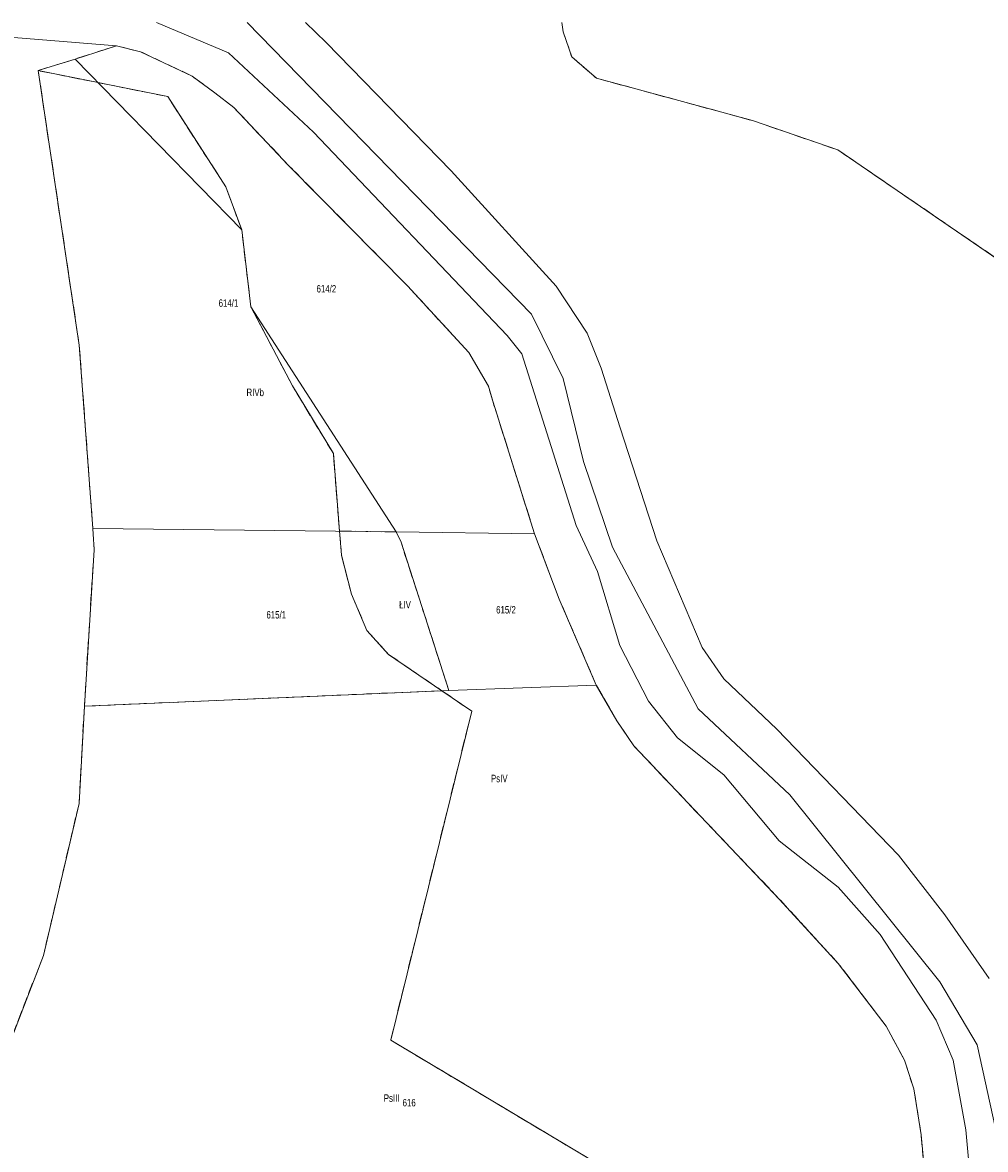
# Model space of a CAD drawing. Header units: metres. Extents: x 7498273 to 7499989, y 5499795 to 5500810.
# Tile 11 of 40: x 7498394 to 7498589, y 5500582 to 5500810. Entities that reach past the tile are written whole.
import ezdxf

# ---------------------------------------------------------------- set-up
doc = ezdxf.new("R2010")
doc.units = ezdxf.units.M
doc.header["$MEASUREMENT"] = 0
doc.linetypes.add('2.25_0.75', pattern=[3, 2.25, -0.75])
for name, color, linetype, lineweight in [('209-oznaczenie konturu klasyfikacyjnego', 7, 'Continuous', 0), ('211-numer działki ewidencyjnej', 7, 'Continuous', 0), ('217-kontur klasyfikacyjny', 7, 'Continuous', 0), ('218-kontur użytku gruntowego', 7, 'Continuous', 0), ('219-działka ewidencyjna', 7, 'Continuous', 0)]:
    doc.layers.add(name, color=color, linetype=linetype, lineweight=lineweight)
doc.styles.get("Standard").update_dxf_attribs({"font": 'Working1250.shx', "width": 0.75})

msp = doc.modelspace()

# ---------------------------------------------------------------- linework, layer by layer
at = {"layer": '217-kontur klasyfikacyjny', "color": 3, "linetype": '2.25_0.75', "lineweight": 13, "flags": 128}
for points in [[(7498503.207, 5500809.555), (7498503.46, 5500807.68)], [(7498503.46, 5500807.68), (7498505.18, 5500802.61)], [(7498413.31, 5500804.86), (7498404.92, 5500802.2)], [(7498418.13, 5500803.67), (7498413.31, 5500804.86)], [(7498428.57, 5500798.76), (7498418.13, 5500803.67)], [(7498404.92, 5500802.2), (7498397.48, 5500799.86)], [(7498505.18, 5500802.61), (7498510.14, 5500798.33)], [(7498397.48, 5500799.86), (7498405.78, 5500744.48)], [(7498423.62, 5500794.63), (7498397.48, 5500799.86)], [(7498433.13, 5500795.37), (7498428.57, 5500798.76)], [(7498510.14, 5500798.33), (7498541.68, 5500789.78)], [(7498435.35, 5500776.44), (7498423.62, 5500794.63)], [(7498436.97, 5500792.39), (7498433.13, 5500795.37)], [(7498448.1, 5500780.67), (7498436.97, 5500792.39)], [(7498541.68, 5500789.78), (7498558.87, 5500783.88)], [(7498558.87, 5500783.88), (7498595.9, 5500758.56)], [(7498472, 5500756.48), (7498448.1, 5500780.67)], [(7498438.58, 5500767.72), (7498435.35, 5500776.44)], [(7498440.39, 5500752.25), (7498438.58, 5500767.72)], [(7498484.41, 5500743.01), (7498472, 5500756.48)], [(7498448.8, 5500736.31), (7498440.39, 5500752.25)], [(7498405.78, 5500744.48), (7498408.52, 5500707.54)], [(7498488.36, 5500736.2), (7498484.41, 5500743.01)], [(7498457.06, 5500722.62), (7498448.8, 5500736.31)], [(7498489.23, 5500733.22), (7498488.36, 5500736.2)], [(7498497.66, 5500706.46), (7498489.23, 5500733.22)], [(7498458.3, 5500706.99), (7498457.06, 5500722.62)], [(7498408.52, 5500707.54), (7498408.76, 5500703.24)], [(7498458.3, 5500706.99), (7498458.69, 5500702.1)], [(7498469.71, 5500706.83), (7498458.3, 5500706.99)], [(7498470.72, 5500704.74), (7498469.71, 5500706.83)], [(7498502.63, 5500693.29), (7498497.66, 5500706.46)], [(7498480.38, 5500674.86), (7498470.72, 5500704.74)], [(7498408.76, 5500703.24), (7498406.82, 5500671.67)], [(7498458.69, 5500702.1), (7498460.74, 5500694.24)], [(7498460.74, 5500694.24), (7498463.82, 5500686.97)], [(7498510.13, 5500675.92), (7498502.63, 5500693.29)], [(7498463.82, 5500686.97), (7498468.2, 5500682.13)], [(7498468.2, 5500682.13), (7498478.95, 5500674.8)], [(7498406.82, 5500671.67), (7498478.95, 5500674.8)], [(7498478.95, 5500674.8), (7498480.38, 5500674.86)], [(7498478.95, 5500674.8), (7498484.98, 5500670.69)], [(7498514.3, 5500668.72), (7498510.13, 5500675.92)], [(7498406.82, 5500671.67), (7498405.73, 5500652.06)], [(7498484.98, 5500670.69), (7498468.63, 5500604.33)], [(7498517.69, 5500663.67), (7498514.3, 5500668.72)], [(7498547.06, 5500632.78), (7498517.69, 5500663.67)], [(7498405.73, 5500652.06), (7498398.54, 5500621.39)], [(7498558.96, 5500619.81), (7498547.06, 5500632.78)], [(7498398.54, 5500621.39), (7498384.94, 5500586.32)], [(7498568.64, 5500607.13), (7498558.96, 5500619.81)], [(7498572.33, 5500600.26), (7498568.64, 5500607.13)], [(7498468.63, 5500604.33), (7498512, 5500578.42)], [(7498574.21, 5500594.52), (7498572.33, 5500600.26)], [(7498575.7, 5500585.2), (7498574.21, 5500594.52)], [(7498577.56, 5500564.85), (7498575.7, 5500585.2)]]:
    msp.add_lwpolyline(points, dxfattribs=at)
at = {"layer": '218-kontur użytku gruntowego', "color": 3, "linetype": 'Continuous', "lineweight": 13, "flags": 128}
for points in [[(7498368.51, 5500808.46), (7498413.31, 5500804.86)], [(7498421.366, 5500809.555), (7498435.87, 5500803.42)], [(7498497.04, 5500750.75), (7498439.675, 5500809.555)], [(7498503.207, 5500809.555), (7498503.46, 5500807.68)], [(7498503.46, 5500807.68), (7498505.18, 5500802.61)], [(7498413.31, 5500804.86), (7498404.92, 5500802.2)], [(7498418.13, 5500803.67), (7498413.31, 5500804.86)], [(7498428.57, 5500798.76), (7498418.13, 5500803.67)], [(7498435.87, 5500803.42), (7498453.04, 5500787.42)], [(7498404.92, 5500802.2), (7498397.48, 5500799.86)], [(7498505.18, 5500802.61), (7498510.14, 5500798.33)], [(7498397.48, 5500799.86), (7498423.62, 5500794.63)], [(7498397.48, 5500799.86), (7498405.78, 5500744.48)], [(7498433.13, 5500795.37), (7498428.57, 5500798.76)], [(7498510.14, 5500798.33), (7498541.68, 5500789.78)], [(7498423.62, 5500794.63), (7498435.35, 5500776.44)], [(7498436.97, 5500792.39), (7498433.13, 5500795.37)], [(7498448.1, 5500780.67), (7498436.97, 5500792.39)], [(7498541.68, 5500789.78), (7498558.87, 5500783.88)], [(7498453.04, 5500787.42), (7498492.11, 5500746.42)], [(7498558.87, 5500783.88), (7498595.9, 5500758.56)], [(7498472, 5500756.48), (7498448.1, 5500780.67)], [(7498435.35, 5500776.44), (7498438.58, 5500767.72)], [(7498438.58, 5500767.72), (7498440.39, 5500752.25)], [(7498484.41, 5500743.01), (7498472, 5500756.48)], [(7498440.39, 5500752.25), (7498448.8, 5500736.31)], [(7498503.45, 5500737.77), (7498497.04, 5500750.75)], [(7498405.78, 5500744.48), (7498408.52, 5500707.54)], [(7498492.11, 5500746.42), (7498495.1, 5500742.76)], [(7498488.36, 5500736.2), (7498484.41, 5500743.01)], [(7498495.1, 5500742.76), (7498506.1, 5500708.15)], [(7498507.54, 5500721.03), (7498503.45, 5500737.77)], [(7498448.8, 5500736.31), (7498457.06, 5500722.62)], [(7498489.23, 5500733.22), (7498488.36, 5500736.2)], [(7498497.66, 5500706.46), (7498489.23, 5500733.22)], [(7498457.06, 5500722.62), (7498458.3, 5500706.99)], [(7498513.42, 5500703.73), (7498507.54, 5500721.03)], [(7498506.1, 5500708.15), (7498510.35, 5500698.83)], [(7498408.52, 5500707.54), (7498408.76, 5500703.24)], [(7498458.3, 5500706.99), (7498458.69, 5500702.1)], [(7498469.71, 5500706.83), (7498458.3, 5500706.99)], [(7498470.72, 5500704.74), (7498469.71, 5500706.83)], [(7498502.63, 5500693.29), (7498497.66, 5500706.46)], [(7498480.38, 5500674.86), (7498470.72, 5500704.74)], [(7498530.71, 5500671.14), (7498513.42, 5500703.73)], [(7498408.76, 5500703.24), (7498406.82, 5500671.67)], [(7498458.69, 5500702.1), (7498460.74, 5500694.24)], [(7498510.35, 5500698.83), (7498514.88, 5500683.92)], [(7498460.74, 5500694.24), (7498463.82, 5500686.97)], [(7498510.13, 5500675.92), (7498502.63, 5500693.29)], [(7498463.82, 5500686.97), (7498468.2, 5500682.13)], [(7498514.88, 5500683.92), (7498520.7, 5500672.71)], [(7498468.2, 5500682.13), (7498478.95, 5500674.8)], [(7498406.82, 5500671.67), (7498478.95, 5500674.8)], [(7498478.95, 5500674.8), (7498480.38, 5500674.86)], [(7498478.95, 5500674.8), (7498484.98, 5500670.69)], [(7498514.3, 5500668.72), (7498510.13, 5500675.92)], [(7498406.82, 5500671.67), (7498405.73, 5500652.06)], [(7498520.7, 5500672.71), (7498526.52, 5500665.27)], [(7498484.98, 5500670.69), (7498468.63, 5500604.33)], [(7498549.16, 5500653.79), (7498530.71, 5500671.14)], [(7498517.69, 5500663.67), (7498514.3, 5500668.72)], [(7498526.52, 5500665.27), (7498535.85, 5500657.84)], [(7498547.06, 5500632.78), (7498517.69, 5500663.67)], [(7498535.85, 5500657.84), (7498547.06, 5500644.52)], [(7498579.49, 5500616.1), (7498549.16, 5500653.79)], [(7498405.73, 5500652.06), (7498398.54, 5500621.39)], [(7498547.06, 5500644.52), (7498558.93, 5500635.2)], [(7498558.93, 5500635.2), (7498567.44, 5500625.66)], [(7498558.96, 5500619.81), (7498547.06, 5500632.78)], [(7498567.44, 5500625.66), (7498578.75, 5500608.34)], [(7498398.54, 5500621.39), (7498384.94, 5500586.32)], [(7498568.64, 5500607.13), (7498558.96, 5500619.81)], [(7498586.99, 5500603.4), (7498579.49, 5500616.1)], [(7498578.75, 5500608.34), (7498582.14, 5500600.28)], [(7498572.33, 5500600.26), (7498568.64, 5500607.13)], [(7498468.63, 5500604.33), (7498512, 5500578.42)], [(7498590.71, 5500586.51), (7498586.99, 5500603.4)], [(7498574.21, 5500594.52), (7498572.33, 5500600.26)], [(7498582.14, 5500600.28), (7498584.71, 5500586.23)], [(7498575.7, 5500585.2), (7498574.21, 5500594.52)], [(7498577.56, 5500564.85), (7498575.7, 5500585.2)], [(7498584.71, 5500586.23), (7498586.47, 5500567.01)]]:
    msp.add_lwpolyline(points, dxfattribs=at)
at = {"layer": '219-działka ewidencyjna', "color": 3, "linetype": 'Continuous', "lineweight": 13, "flags": 128}
for points in [[(7498368.51, 5500808.46), (7498413.31, 5500804.86)], [(7498368.51, 5500808.46), (7498413.31, 5500804.86)], [(7498455.58, 5500805.53), (7498451.445, 5500809.555)], [(7498404.92, 5500802.2), (7498413.31, 5500804.86)], [(7498404.92, 5500802.2), (7498413.31, 5500804.86)], [(7498418.13, 5500803.67), (7498413.31, 5500804.86)], [(7498418.13, 5500803.67), (7498428.57, 5500798.76)], [(7498455.58, 5500805.53), (7498480.85, 5500779.63)], [(7498397.48, 5500799.86), (7498404.92, 5500802.2)], [(7498397.48, 5500799.86), (7498404.92, 5500802.2)], [(7498438.58, 5500767.72), (7498404.92, 5500802.2)], [(7498405.78, 5500744.48), (7498397.48, 5500799.86)], [(7498405.78, 5500744.48), (7498397.48, 5500799.86)], [(7498428.57, 5500798.76), (7498433.13, 5500795.37)], [(7498433.13, 5500795.37), (7498436.97, 5500792.39)], [(7498436.97, 5500792.39), (7498448.1, 5500780.67)], [(7498448.1, 5500780.67), (7498472, 5500756.48)], [(7498480.85, 5500779.63), (7498502.05, 5500756.41)], [(7498438.58, 5500767.72), (7498440.39, 5500752.25)], [(7498472, 5500756.48), (7498484.41, 5500743.01)], [(7498502.05, 5500756.41), (7498508.32, 5500746.88)], [(7498440.39, 5500752.25), (7498469.71, 5500706.83)], [(7498508.32, 5500746.88), (7498511.1, 5500739.88)], [(7498405.78, 5500744.48), (7498408.52, 5500707.54)], [(7498405.78, 5500744.48), (7498408.52, 5500707.54)], [(7498484.41, 5500743.01), (7498488.36, 5500736.2)], [(7498511.1, 5500739.88), (7498514.96, 5500727.81)], [(7498488.36, 5500736.2), (7498489.23, 5500733.22)], [(7498489.23, 5500733.22), (7498497.66, 5500706.46)], [(7498514.96, 5500727.81), (7498522.37, 5500705.05)], [(7498408.52, 5500707.54), (7498408.76, 5500703.24)], [(7498408.52, 5500707.54), (7498408.76, 5500703.24)], [(7498469.71, 5500706.83), (7498408.52, 5500707.54)], [(7498470.72, 5500704.74), (7498469.71, 5500706.83)], [(7498469.71, 5500706.83), (7498497.66, 5500706.46)], [(7498502.63, 5500693.29), (7498497.66, 5500706.46)], [(7498470.72, 5500704.74), (7498480.38, 5500674.86)], [(7498522.37, 5500705.05), (7498531.49, 5500683.48)], [(7498406.82, 5500671.67), (7498408.76, 5500703.24)], [(7498406.82, 5500671.67), (7498408.76, 5500703.24)], [(7498502.63, 5500693.29), (7498510.13, 5500675.92)], [(7498531.49, 5500683.48), (7498535.9, 5500677.18)], [(7498535.9, 5500677.18), (7498546.55, 5500667.03)], [(7498480.38, 5500674.86), (7498406.82, 5500671.67)], [(7498480.38, 5500674.86), (7498510.13, 5500675.92)], [(7498514.3, 5500668.72), (7498510.13, 5500675.92)], [(7498405.73, 5500652.06), (7498406.82, 5500671.67)], [(7498405.73, 5500652.06), (7498406.82, 5500671.67)], [(7498514.3, 5500668.72), (7498517.69, 5500663.67)], [(7498546.55, 5500667.03), (7498571.14, 5500641.64)], [(7498517.69, 5500663.67), (7498547.06, 5500632.78)], [(7498398.54, 5500621.39), (7498405.73, 5500652.06)], [(7498398.54, 5500621.39), (7498405.73, 5500652.06)], [(7498580.51, 5500629.61), (7498571.14, 5500641.64)], [(7498547.06, 5500632.78), (7498558.96, 5500619.81)], [(7498580.51, 5500629.61), (7498589.41, 5500616.77)], [(7498384.94, 5500586.32), (7498398.54, 5500621.39)], [(7498384.94, 5500586.32), (7498398.54, 5500621.39)], [(7498558.96, 5500619.81), (7498568.64, 5500607.13)], [(7498568.64, 5500607.13), (7498572.33, 5500600.26)], [(7498572.33, 5500600.26), (7498574.21, 5500594.52)], [(7498574.21, 5500594.52), (7498575.7, 5500585.2)], [(7498575.7, 5500585.2), (7498577.56, 5500564.85)]]:
    msp.add_lwpolyline(points, dxfattribs=at)

# ---------------------------------------------------------------- texts
at = {"layer": '209-oznaczenie konturu klasyfikacyjnego', "color": 3, "linetype": 'Continuous', "lineweight": 13, "char_height": 1.5, "attachment_point": 7, "line_spacing_factor": 0.6}
for s, insert in [('\\H1x;\\W0.79;RIVb', (7498439.53, 5500734.19)), ('\\H1x;\\W0.79;ŁIV', (7498470.34, 5500691.4)), ('\\H1x;\\W0.79;PsIV', (7498488.88, 5500656.33)), ('\\H1x;\\W0.79;PsIII', (7498467.24, 5500591.86))]:
    msp.add_mtext(s, dxfattribs=dict(at, insert=insert))
at = {"layer": '211-numer działki ewidencyjnej', "color": 3, "linetype": 'Continuous', "lineweight": 13, "char_height": 1.5, "attachment_point": 7, "line_spacing_factor": 0.6}
for s, insert in [('\\H1x;\\W0.79;614/2', (7498453.67, 5500755.09)), ('\\H1x;\\W0.79;614/1', (7498433.91, 5500752.21)), ('\\H1x;\\W0.79;615/1', (7498443.56, 5500689.34)), ('\\H1x;\\W0.79;615/2', (7498489.92, 5500690.35)), ('\\H1x;\\W0.79;616', (7498471.04, 5500590.94))]:
    msp.add_mtext(s, dxfattribs=dict(at, insert=insert))

doc.saveas('drawing.dxf')
